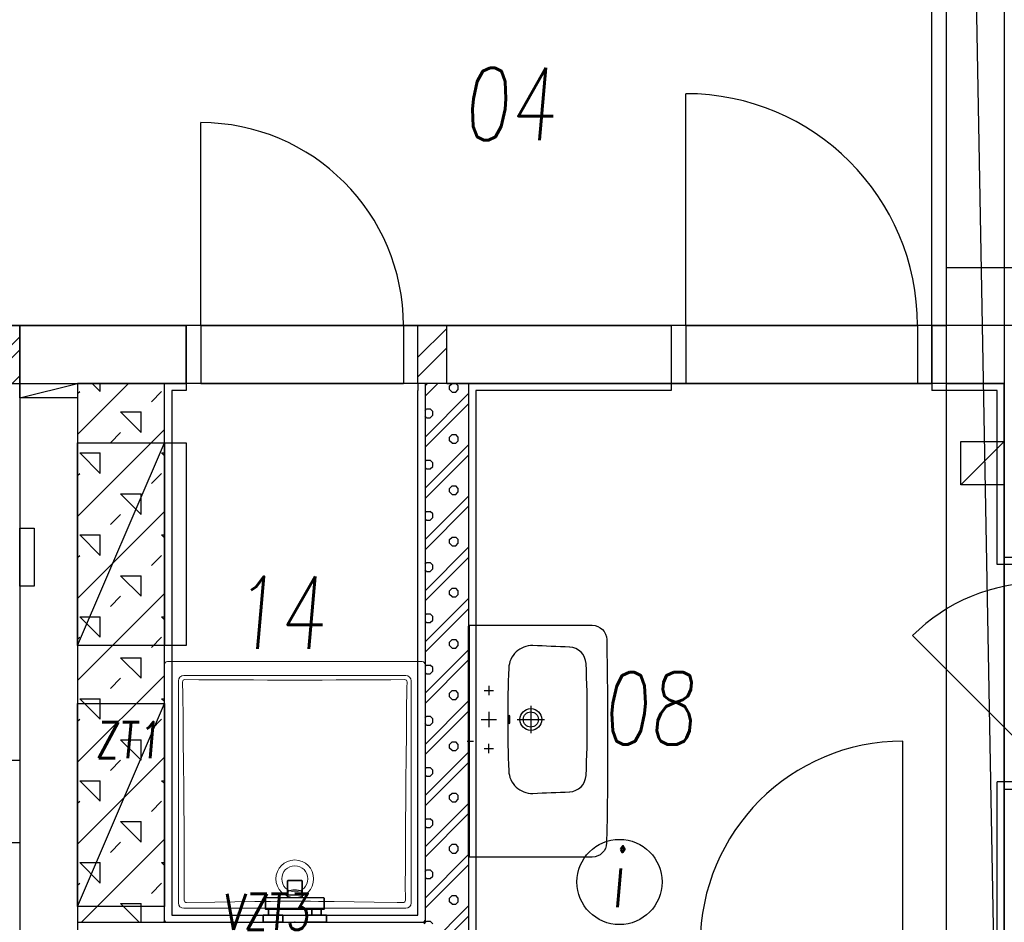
# Model space of a CAD drawing. Header units: millimetres. Extents: x 373037 to 682063, y 76092 to 274210.
# Tile 234 of 256: x 664927 to 668327, y 264172 to 267288. Entities that reach past the tile are written whole.
import ezdxf

# ---------------------------------------------------------------- set-up
doc = ezdxf.new("R2010")
doc.units = ezdxf.units.MM
doc.header["$LTSCALE"] = 100
for name, pattern in [('AM_DIN_G_W050', [13.75, 9.75, -1.5, 1, -1.5]), ('CK_ČERCHOVANÁ 50', [6, 3, -1.5, 0, -1.5]), ('ČERCHOVANÁ', [25.4, 12.7, -6.35, 0, -6.35]), ('ČÁRKOVANÁ01-01', [2, 1, -1])]:
    doc.linetypes.add(name, pattern=pattern)
doc.layers.add('PUDORYS', color=253, linetype='CONTINUOUS')
doc.styles.add('CS-ROMANS', font='romans.shx', dxfattribs={"width": 0.75, "oblique": 5})

msp = doc.modelspace()

# ---------------------------------------------------------------- linework, layer by layer
at = {"layer": 'PUDORYS', "color": 252, "linetype": 'ČERCHOVANÁ', "ltscale": 25, "true_color": 0x939598}
for p, q in [((668326.6, 274209.6), (668326.6, 265432.2)), ((682063.2, 266232.2), (654424.2, 266232.2)), ((682063.2, 266232.2), (654424.2, 266232.2)), ((668326.6, 264632.2), (668326.6, 249134.9))]:
    msp.add_line(p, q, dxfattribs=at)
at = {"layer": 'PUDORYS', "color": 252, "linetype": 'ČÁRKOVANÁ01-01', "ltscale": 200, "true_color": 0x939598}
msp.add_line((668551.6, 249832.2), (668126.6, 273032.2), dxfattribs=at)
at = {"layer": 'PUDORYS', "color": 252, "ltscale": 20, "true_color": 0x939598}
for p, q in [((668076.6, 266232.2), (668076.6, 272832.2)), ((668326.6, 265432.2), (668326.6, 264632.2))]:
    msp.add_line(p, q, dxfattribs=at)
at = {"layer": 'PUDORYS', "color": 252, "linetype": 'CK_ČERCHOVANÁ 50', "ltscale": 50, "true_color": 0x939598}
for p, q in [((668126.6, 266432.2), (668126.6, 270732.2)), ((668126.6, 262147.2), (668126.6, 266032.2))]:
    msp.add_line(p, q, dxfattribs=at)
at = {"layer": 'PUDORYS', "color": 252, "true_color": 0x939598}
for p, q in [((667226.6, 266232.2), (667226.6, 267032.2)), ((665551.6, 266232.2), (665551.6, 266932.2)), ((668126.6, 266032.2), (668126.6, 266432.2)), ((668126.6, 266432.2), (668526.6, 266432.2)), ((664926.6, 266232.2), (664826.6, 266232.2)), ((664926.6, 266232.2), (664926.6, 261667.2)), ((664926.6, 266232.2), (665501.6, 266232.2)), ((664926.6, 266232.2), (664926.6, 266032.2)), ((664926.6, 266232.2), (664926.6, 266032.2)), ((664926.6, 266232.2), (664926.6, 266032.2)), ((664926.6, 266232.2), (664926.6, 266032.2)), ((664926.6, 266032.2), (664926.6, 266232.2)), ((666401.6, 266232.2), (665501.6, 266232.2)), ((665501.6, 266032.2), (665501.6, 266232.2)), ((665551.6, 266232.2), (665501.6, 266232.2)), ((665551.6, 266232.2), (665551.6, 266032.2)), ((666251.6, 266232.2), (666251.6, 266032.2)), ((666251.6, 266232.2), (666401.6, 266232.2)), ((666301.6, 266032.2), (666301.6, 266232.2)), ((667176.6, 266232.2), (666401.6, 266232.2)), ((666401.6, 266032.2), (666401.6, 266232.2)), ((667176.6, 266232.2), (667176.6, 266032.2)), ((668076.6, 266232.2), (667176.6, 266232.2)), ((668076.6, 266232.2), (667176.6, 266232.2)), ((667226.6, 266232.2), (667176.6, 266232.2)), ((667226.6, 266232.2), (667226.6, 266032.2)), ((668026.6, 266232.2), (668026.6, 266032.2)), ((668076.6, 266232.2), (668076.6, 266032.2)), ((668126.6, 266232.2), (668076.6, 266232.2)), ((664926.6, 266182.2), (664926.6, 266032.2)), ((664826.6, 266032.2), (664926.6, 266032.2)), ((665126.6, 266032.2), (665126.6, 262147.2)), ((665126.6, 266032.2), (665501.6, 266032.2)), ((665426.6, 264172.2), (665426.6, 266032.2)), ((666401.6, 266032.2), (665501.6, 266032.2)), ((666401.6, 266032.2), (665501.6, 266032.2)), ((665551.6, 266032.2), (665501.6, 266032.2)), ((665551.6, 266032.2), (665501.6, 266032.2)), ((666401.6, 266032.2), (666251.6, 266032.2)), ((666326.6, 266032.2), (666326.6, 264172.2)), ((666401.6, 266032.2), (667176.6, 266032.2)), ((666476.6, 266032.2), (666476.6, 264097.2)), ((668076.6, 266032.2), (667176.6, 266032.2)), ((668076.6, 266032.2), (667176.6, 266032.2)), ((668126.6, 266032.2), (668076.6, 266032.2)), ((668126.6, 266032.2), (668326.6, 266032.2)), ((668326.6, 266032.2), (668326.6, 265432.2)), ((668326.6, 265432.2), (668526.6, 265432.2)), ((666479.9, 264397.2), (666479.9, 265197.2)), ((668451.6, 264719.7), (668009.7, 265161.6)), ((667976.6, 264097.2), (667976.6, 264797.2)), ((663626.6, 264732.2), (664926.6, 264732.2)), ((668326.6, 264632.2), (668326.6, 262147.2)), ((668326.6, 264632.2), (668526.6, 264632.2)), ((663626.6, 264447.2), (664926.6, 264447.2)), ((665852.1, 264316.2), (665851.6, 264315.7)), ((665852.1, 264316.2), (665851.6, 264315.7)), ((665853, 264316.2), (665852.1, 264316.2)), ((665853, 264316.2), (665852.1, 264316.2)), ((665855.4, 264316.2), (665853, 264316.2)), ((665855.4, 264316.2), (665853, 264316.2)), ((665859.3, 264316.2), (665855.4, 264316.2)), ((665859.3, 264316.2), (665855.4, 264316.2)), ((665864.4, 264316.2), (665859.3, 264316.2)), ((665864.4, 264316.2), (665859.3, 264316.2)), ((665870.3, 264316.2), (665864.4, 264316.2)), ((665870.3, 264316.2), (665864.4, 264316.2)), ((665871.2, 264316.2), (665870.3, 264316.2)), ((665876.6, 264316.2), (665870.3, 264316.2)), ((665872, 264316.2), (665871.2, 264316.2)), ((665872.7, 264316.2), (665872, 264316.2)), ((665873.1, 264316.2), (665872.7, 264316.2)), ((665873.2, 264316.2), (665873.1, 264316.2)), ((665873.5, 264316.2), (665873.2, 264316.2)), ((665874.1, 264316.2), (665873.5, 264316.2)), ((665874.9, 264316.2), (665874.1, 264316.2)), ((665875.7, 264316.2), (665874.9, 264316.2)), ((665876.6, 264316.2), (665875.7, 264316.2)), ((665877.5, 264316.2), (665876.6, 264316.2)), ((665882.9, 264316.2), (665876.6, 264316.2)), ((665878.3, 264316.2), (665877.5, 264316.2)), ((665879.1, 264316.2), (665878.3, 264316.2)), ((665879.7, 264316.2), (665879.1, 264316.2)), ((665880, 264316.2), (665879.7, 264316.2)), ((665880.1, 264316.2), (665880, 264316.2)), ((665880.5, 264316.2), (665880.1, 264316.2)), ((665881.2, 264316.2), (665880.5, 264316.2)), ((665882, 264316.2), (665881.2, 264316.2)), ((665882.9, 264316.2), (665882, 264316.2)), ((665888.8, 264316.2), (665882.9, 264316.2)), ((665888.8, 264316.2), (665882.9, 264316.2)), ((665893.9, 264316.2), (665888.8, 264316.2)), ((665893.9, 264316.2), (665888.8, 264316.2)), ((665897.8, 264316.2), (665893.9, 264316.2)), ((665897.8, 264316.2), (665893.9, 264316.2)), ((665900.2, 264316.2), (665897.8, 264316.2)), ((665900.2, 264316.2), (665897.8, 264316.2)), ((665901.1, 264316.2), (665900.2, 264316.2)), ((665901.1, 264316.2), (665900.2, 264316.2)), ((665901.6, 264315.7), (665901.1, 264316.2)), ((665901.6, 264315.7), (665901.1, 264316.2)), ((665852.5, 264315.7), (665851.6, 264315.7)), ((665851.6, 264315.7), (665851.6, 264276.2)), ((665851.6, 264276.2), (665851.6, 264315.7)), ((665854.9, 264315.7), (665852.5, 264315.7)), ((665858.9, 264315.7), (665854.9, 264315.7)), ((665864.2, 264315.7), (665858.9, 264315.7)), ((665864.2, 264282.3), (665858.9, 264281.1)), ((665870.2, 264315.7), (665864.2, 264315.7)), ((665870.2, 264282.9), (665864.2, 264282.3)), ((665876.6, 264315.7), (665870.2, 264315.7)), ((665876.6, 264283.2), (665870.2, 264282.9)), ((665883, 264315.7), (665876.6, 264315.7)), ((665883, 264282.9), (665876.6, 264283.2)), ((665889, 264315.7), (665883, 264315.7)), ((665889, 264282.3), (665883, 264282.9)), ((665894.3, 264315.7), (665889, 264315.7)), ((665894.3, 264281.1), (665889, 264282.3)), ((665898.3, 264315.7), (665894.3, 264315.7)), ((665900.7, 264315.7), (665898.3, 264315.7)), ((665901.6, 264315.7), (665900.7, 264315.7)), ((665901.6, 264315.7), (665901.6, 264276.2)), ((665901.6, 264276.2), (665901.6, 264315.7)), ((665776.3, 264256.2), (665775.6, 264255)), ((665775.6, 264255), (665775.6, 264217.3)), ((665775.6, 264217.3), (665775.6, 264255)), ((665777.2, 264256.2), (665776.3, 264256.2)), ((665779.7, 264256.2), (665777.2, 264256.2)), ((665783.8, 264256.2), (665779.7, 264256.2)), ((665789.1, 264256.2), (665783.8, 264256.2)), ((665795.1, 264256.2), (665789.1, 264256.2)), ((665801.6, 264256.2), (665795.1, 264256.2)), ((665851.6, 264256.2), (665801.6, 264256.2)), ((665876.6, 264256.2), (665801.6, 264256.2)), ((665852.5, 264278), (665851.6, 264276.2)), ((665852.5, 264276.2), (665851.6, 264276.2)), ((665852.2, 264266.2), (665851.6, 264265)), ((665851.6, 264265), (665851.6, 264256.2)), ((665851.6, 264256.2), (665851.6, 264265)), ((665852.5, 264256.2), (665851.6, 264256.2)), ((665853.1, 264266.2), (665852.2, 264266.2)), ((665852.6, 264266.2), (665852.2, 264266.2)), ((665854.9, 264279.6), (665852.5, 264278)), ((665852.6, 264276.2), (665852.5, 264276.2)), ((665854.9, 264256.2), (665852.5, 264256.2)), ((665852.9, 264278.2), (665852.6, 264276.2)), ((665852.6, 264276.2), (665852.6, 264266.2)), ((665852.6, 264266.2), (665852.6, 264276.2)), ((665853.5, 264266.2), (665852.6, 264266.2)), ((665855.5, 264266.2), (665853.1, 264266.2)), ((665855.8, 264266.2), (665853.5, 264266.2)), ((665858.9, 264281.1), (665854.9, 264279.6)), ((665858.9, 264256.2), (665854.9, 264256.2)), ((665859.4, 264266.2), (665855.5, 264266.2)), ((665864.2, 264256.2), (665858.9, 264256.2)), ((665864.5, 264266.2), (665859.4, 264266.2)), ((665864.7, 264266.2), (665859.7, 264266.2)), ((665870.2, 264256.2), (665864.2, 264256.2)), ((665870.3, 264266.2), (665864.5, 264266.2)), ((665870.4, 264266.2), (665864.7, 264266.2)), ((665876.6, 264256.2), (665870.2, 264256.2)), ((665876.6, 264266.2), (665870.3, 264266.2)), ((665876.6, 264266.2), (665870.4, 264266.2)), ((665882.8, 264266.2), (665876.6, 264266.2)), ((665882.9, 264266.2), (665876.6, 264266.2)), ((665883, 264256.2), (665876.6, 264256.2)), ((665951.6, 264256.2), (665876.6, 264256.2)), ((665951.6, 264256.2), (665876.6, 264256.2)), ((665888.5, 264266.2), (665882.8, 264266.2)), ((665888.7, 264266.2), (665882.9, 264266.2)), ((665889, 264256.2), (665883, 264256.2)), ((665893.5, 264266.2), (665888.5, 264266.2)), ((665893.8, 264266.2), (665888.7, 264266.2)), ((665894.3, 264256.2), (665889, 264256.2)), ((665897.7, 264266.2), (665893.8, 264266.2)), ((665898.3, 264279.6), (665894.3, 264281.1)), ((665898.3, 264256.2), (665894.3, 264256.2)), ((665899.7, 264266.2), (665897.4, 264266.2)), ((665900.1, 264266.2), (665897.7, 264266.2)), ((665900.7, 264278), (665898.3, 264279.6)), ((665900.7, 264256.2), (665898.3, 264256.2)), ((665900.6, 264266.2), (665899.7, 264266.2)), ((665901, 264266.2), (665900.1, 264266.2)), ((665900.6, 264276.2), (665900.3, 264278.2)), ((665900.7, 264276.2), (665900.6, 264276.2)), ((665900.6, 264266.2), (665900.6, 264276.2)), ((665900.6, 264276.2), (665900.6, 264266.2)), ((665901, 264266.2), (665900.6, 264266.2)), ((665901.6, 264276.2), (665900.7, 264278)), ((665901.6, 264276.2), (665900.7, 264276.2)), ((665901.6, 264256.2), (665900.7, 264256.2)), ((665901.6, 264265), (665901, 264266.2)), ((665901.6, 264265), (665901.6, 264256.2)), ((665901.6, 264256.2), (665901.6, 264265)), ((665951.6, 264256.2), (665901.6, 264256.2)), ((665951.6, 264256.2), (665901.6, 264256.2)), ((665958.2, 264256.2), (665951.6, 264256.2)), ((665964.2, 264256.2), (665958.2, 264256.2)), ((665969.5, 264256.2), (665964.2, 264256.2)), ((665973.6, 264256.2), (665969.5, 264256.2)), ((665976.1, 264256.2), (665973.6, 264256.2)), ((665977, 264256.2), (665976.1, 264256.2)), ((665977.6, 264255), (665977, 264256.2)), ((665977.6, 264255), (665977.6, 264217.3)), ((665977.6, 264217.3), (665977.6, 264255)), ((665776.3, 264216.2), (665775.6, 264217.3)), ((665777.2, 264216.2), (665776.3, 264216.2)), ((665779.7, 264216.2), (665777.2, 264216.2)), ((665783.8, 264216.2), (665779.7, 264216.2)), ((665789.1, 264216.2), (665783.8, 264216.2)), ((665785.6, 264216.2), (665785.6, 264197.2)), ((665785.6, 264197.2), (665785.6, 264216.2)), ((665795.1, 264216.2), (665789.1, 264216.2)), ((665801.6, 264216.2), (665795.1, 264216.2)), ((665876.6, 264216.2), (665801.6, 264216.2)), ((665817.6, 264216.2), (665817.6, 264197.2)), ((665817.6, 264197.2), (665817.6, 264216.2)), ((665951.6, 264216.2), (665876.6, 264216.2)), ((665951.6, 264216.2), (665876.6, 264216.2)), ((665935.6, 264216.2), (665935.6, 264197.2)), ((665935.6, 264197.2), (665935.6, 264216.2)), ((665958.2, 264216.2), (665951.6, 264216.2)), ((665964.2, 264216.2), (665958.2, 264216.2)), ((665969.5, 264216.2), (665964.2, 264216.2)), ((665967.6, 264216.2), (665967.6, 264197.2)), ((665967.6, 264197.2), (665967.6, 264216.2)), ((665973.6, 264216.2), (665969.5, 264216.2)), ((665976.1, 264216.2), (665973.6, 264216.2)), ((665977, 264216.2), (665976.1, 264216.2)), ((665977.6, 264217.3), (665977, 264216.2)), ((665768.5, 264197.2), (665767.6, 264196.3)), ((665767.6, 264196.3), (665767.6, 264172.2)), ((665768.9, 264196.3), (665767.6, 264196.3)), ((665767.6, 264172.2), (665767.6, 264196.3)), ((665769.7, 264197.2), (665768.5, 264197.2)), ((665772.1, 264196.3), (665768.9, 264196.3)), ((665772.9, 264197.2), (665769.7, 264197.2)), ((665777.6, 264196.3), (665772.1, 264196.3)), ((665778.2, 264197.2), (665772.9, 264197.2)), ((665784.8, 264196.3), (665777.6, 264196.3)), ((665785.2, 264197.2), (665778.2, 264197.2)), ((665792.9, 264196.3), (665784.8, 264196.3)), ((665785.6, 264197.2), (665785.2, 264197.2)), ((665793.1, 264197.2), (665785.2, 264197.2)), ((665786.2, 264197.2), (665785.6, 264197.2)), ((665787.8, 264197.2), (665786.2, 264197.2)), ((665790.3, 264197.2), (665787.8, 264197.2)), ((665793.7, 264197.2), (665790.3, 264197.2)), ((665801.6, 264196.3), (665792.9, 264196.3)), ((665801.6, 264197.2), (665793.1, 264197.2)), ((665797.5, 264197.2), (665793.7, 264197.2)), ((665801.6, 264197.2), (665797.5, 264197.2)), ((665805.7, 264197.2), (665801.6, 264197.2)), ((665810.2, 264197.2), (665801.6, 264197.2)), ((665810.3, 264196.3), (665801.6, 264196.3)), ((665809.6, 264197.2), (665805.7, 264197.2)), ((665813, 264197.2), (665809.6, 264197.2)), ((665818.1, 264197.2), (665810.2, 264197.2)), ((665818.5, 264196.3), (665810.3, 264196.3)), ((665815.5, 264197.2), (665813, 264197.2)), ((665817.1, 264197.2), (665815.5, 264197.2)), ((665817.6, 264197.2), (665817.1, 264197.2)), ((665818.1, 264197.2), (665817.6, 264197.2)), ((665825, 264197.2), (665818.1, 264197.2)), ((665825.7, 264196.3), (665818.5, 264196.3)), ((665830.3, 264197.2), (665825, 264197.2)), ((665831.2, 264196.3), (665825.7, 264196.3)), ((665833.6, 264197.2), (665830.3, 264197.2)), ((665834.4, 264196.3), (665831.2, 264196.3)), ((665834.8, 264197.2), (665833.6, 264197.2)), ((665835.6, 264196.3), (665834.4, 264196.3)), ((665835.6, 264196.3), (665834.8, 264197.2)), ((665835.6, 264196.3), (665835.6, 264172.2)), ((665835.6, 264172.2), (665835.6, 264196.3)), ((665918.5, 264197.2), (665917.6, 264196.3)), ((665918.9, 264196.3), (665917.6, 264196.3)), ((665917.6, 264196.3), (665917.6, 264172.2)), ((665917.6, 264172.2), (665917.6, 264196.3)), ((665919.7, 264197.2), (665918.5, 264197.2)), ((665922.1, 264196.3), (665918.9, 264196.3)), ((665922.9, 264197.2), (665919.7, 264197.2)), ((665927.6, 264196.3), (665922.1, 264196.3)), ((665928.2, 264197.2), (665922.9, 264197.2)), ((665934.8, 264196.3), (665927.6, 264196.3)), ((665935.2, 264197.2), (665928.2, 264197.2)), ((665942.9, 264196.3), (665934.8, 264196.3)), ((665943.1, 264197.2), (665935.2, 264197.2)), ((665935.6, 264197.2), (665935.2, 264197.2)), ((665936.2, 264197.2), (665935.6, 264197.2)), ((665937.8, 264197.2), (665936.2, 264197.2)), ((665940.3, 264197.2), (665937.8, 264197.2)), ((665943.7, 264197.2), (665940.3, 264197.2)), ((665951.6, 264196.3), (665942.9, 264196.3)), ((665951.6, 264197.2), (665943.1, 264197.2)), ((665947.5, 264197.2), (665943.7, 264197.2)), ((665951.6, 264197.2), (665947.5, 264197.2)), ((665960.2, 264197.2), (665951.6, 264197.2)), ((665955.7, 264197.2), (665951.6, 264197.2)), ((665960.3, 264196.3), (665951.6, 264196.3)), ((665959.6, 264197.2), (665955.7, 264197.2)), ((665963, 264197.2), (665959.6, 264197.2)), ((665968.1, 264197.2), (665960.2, 264197.2)), ((665968.5, 264196.3), (665960.3, 264196.3)), ((665965.5, 264197.2), (665963, 264197.2)), ((665967.1, 264197.2), (665965.5, 264197.2)), ((665967.6, 264197.2), (665967.1, 264197.2)), ((665968.1, 264197.2), (665967.6, 264197.2)), ((665975, 264197.2), (665968.1, 264197.2)), ((665975.7, 264196.3), (665968.5, 264196.3)), ((665980.3, 264197.2), (665975, 264197.2)), ((665981.2, 264196.3), (665975.7, 264196.3)), ((665983.6, 264197.2), (665980.3, 264197.2)), ((665984.4, 264196.3), (665981.2, 264196.3)), ((665984.4, 264196.3), (665981.2, 264196.3)), ((665984.8, 264197.2), (665983.6, 264197.2)), ((665985.6, 264196.3), (665984.4, 264196.3)), ((665985.6, 264196.3), (665984.8, 264197.2)), ((665985.6, 264196.3), (665985.6, 264172.2)), ((665985.6, 264172.2), (665985.6, 264196.3)), ((665126.6, 264172.2), (666326.6, 264172.2))]:
    msp.add_line(p, q, dxfattribs=at)
at = {"layer": 'PUDORYS', "color": 252, "ltscale": 5, "true_color": 0x939598}
for p, q in [((668126.6, 266232.2), (668126.6, 266432.2)), ((668126.6, 266432.2), (668526.6, 266432.2)), ((662226.6, 266232.2), (665501.6, 266232.2)), ((665501.6, 266232.2), (665501.6, 266032.2)), ((666401.6, 266032.2), (666401.6, 266232.2)), ((666401.6, 266232.2), (667176.6, 266232.2)), ((667176.6, 266232.2), (667176.6, 266032.2)), ((668076.6, 266032.2), (668076.6, 266232.2)), ((668076.6, 266232.2), (668126.6, 266232.2)), ((665501.6, 266032.2), (665126.6, 266032.2)), ((665126.6, 266032.2), (665126.6, 262147.2)), ((665501.6, 266032.2), (665501.6, 266007.2)), ((666301.6, 266032.2), (666301.6, 266007.2)), ((668326.6, 266032.2), (666401.6, 266032.2)), ((667176.6, 266032.2), (667176.6, 266007.2)), ((667176.6, 266032.2), (668076.6, 266032.2)), ((668076.6, 266032.2), (668076.6, 266007.2)), ((668326.6, 262147.2), (668326.6, 266032.2)), ((665501.6, 266007.2), (665451.6, 266007.2)), ((665451.6, 266007.2), (665451.6, 264197.2)), ((666301.6, 264197.2), (666301.6, 266007.2)), ((667176.6, 266007.2), (666501.6, 266007.2)), ((666501.6, 266007.2), (666501.6, 264122.2)), ((668301.6, 266007.2), (668076.6, 266007.2)), ((668301.6, 265407.2), (668301.6, 266007.2)), ((668451.6, 265407.2), (668301.6, 265407.2)), ((668451.6, 264657.2), (668301.6, 264657.2)), ((668301.6, 264122.2), (668301.6, 264657.2)), ((665451.6, 264197.2), (666301.6, 264197.2))]:
    msp.add_line(p, q, dxfattribs=at)
at = {"layer": 'PUDORYS', "color": 252, "ltscale": 10, "true_color": 0x939598}
for p, q in [((664926.6, 266232.2), (663726.6, 266232.2)), ((665551.6, 266232.2), (666251.6, 266232.2)), ((667226.6, 266232.2), (668026.6, 266232.2)), ((665551.6, 266032.2), (666251.6, 266032.2)), ((665551.6, 266032.2), (666251.6, 266032.2)), ((667226.6, 266032.2), (668026.6, 266032.2)), ((667226.6, 266032.2), (668026.6, 266032.2))]:
    msp.add_line(p, q, dxfattribs=at)
at = {"layer": 'PUDORYS', "color": 252, "linetype": 'Continuous', "true_color": 0x939598}
for p, q in [((666301.6, 266122.3), (666401.6, 266222.3)), ((664826.6, 266092.8), (664926.6, 266192.8)), ((666301.6, 266055), (666401.6, 266155)), ((664826.6, 266047.9), (664926.6, 266147.9)), ((664900.7, 266032.2), (664926.6, 266058.1)), ((665126.6, 265855.9), (665302.9, 266032.2)), ((665204.5, 266004.4), (665176.7, 266032.2)), ((665204.5, 266004.4), (665204.5, 266032.2)), ((665126.6, 265997.3), (665133.8, 266004.4)), ((665381.3, 265969.1), (665416.6, 266004.4)), ((665345.9, 265863), (665275.2, 265933.7)), ((665275.2, 265933.7), (665345.9, 265933.7)), ((665345.9, 265863), (665345.9, 265933.7)), ((665126.6, 265573), (665426.6, 265873)), ((665239.8, 265827.6), (665275.2, 265863)), ((665204.5, 265721.6), (665133.8, 265792.3)), ((665133.8, 265792.3), (665204.5, 265792.3)), ((665204.5, 265721.6), (665204.5, 265792.3)), ((665426.6, 265782.3), (665416.6, 265792.3)), ((665416.6, 265792.3), (665426.6, 265792.3)), ((665126.6, 265714.4), (665133.8, 265721.6)), ((665381.3, 265686.2), (665416.6, 265721.6)), ((665345.9, 265580.2), (665275.2, 265650.9)), ((665275.2, 265650.9), (665345.9, 265650.9)), ((665345.9, 265580.2), (665345.9, 265650.9)), ((665126.6, 265290.2), (665426.6, 265590.2)), ((665239.8, 265544.8), (665275.2, 265580.2)), ((665204.5, 265438.7), (665133.8, 265509.4)), ((665133.8, 265509.4), (665204.5, 265509.4)), ((665204.5, 265438.7), (665204.5, 265509.4)), ((665426.6, 265499.4), (665416.6, 265509.4)), ((665416.6, 265509.4), (665426.6, 265509.4)), ((665126.6, 265431.6), (665133.8, 265438.7)), ((665381.3, 265403.4), (665416.6, 265438.7)), ((665345.9, 265297.3), (665275.2, 265368)), ((665275.2, 265368), (665345.9, 265368)), ((665345.9, 265297.3), (665345.9, 265368)), ((665126.6, 265007.3), (665426.6, 265307.3)), ((665239.8, 265262), (665275.2, 265297.3)), ((665204.5, 265155.9), (665133.8, 265226.6)), ((665133.8, 265226.6), (665204.5, 265226.6)), ((665204.5, 265155.9), (665204.5, 265226.6)), ((665426.6, 265216.6), (665416.6, 265226.6)), ((665416.6, 265226.6), (665426.6, 265226.6)), ((665126.6, 265148.8), (665133.8, 265155.9)), ((665381.3, 265120.5), (665416.6, 265155.9)), ((665345.9, 265014.5), (665275.2, 265085.2)), ((665275.2, 265085.2), (665345.9, 265085.2)), ((665345.9, 265014.5), (665345.9, 265085.2)), ((665126.6, 264724.5), (665426.6, 265024.5)), ((665239.8, 264979.1), (665275.2, 265014.5)), ((665204.5, 264873), (665133.8, 264943.8)), ((665133.8, 264943.8), (665204.5, 264943.8)), ((665204.5, 264873), (665204.5, 264943.8)), ((665426.6, 264933.7), (665416.6, 264943.8)), ((665416.6, 264943.8), (665426.6, 264943.8)), ((665126.6, 264865.9), (665133.8, 264873)), ((665381.3, 264837.7), (665416.6, 264873)), ((665345.9, 264731.6), (665275.2, 264802.3)), ((665275.2, 264802.3), (665345.9, 264802.3)), ((665345.9, 264731.6), (665345.9, 264802.3)), ((665126.6, 264441.7), (665426.6, 264741.7)), ((665239.8, 264696.3), (665275.2, 264731.6)), ((665204.5, 264590.2), (665133.8, 264660.9)), ((665133.8, 264660.9), (665204.5, 264660.9)), ((665204.5, 264590.2), (665204.5, 264660.9)), ((665426.6, 264650.9), (665416.6, 264660.9)), ((665416.6, 264660.9), (665426.6, 264660.9)), ((665126.6, 264583.1), (665133.8, 264590.2)), ((665381.3, 264554.8), (665416.6, 264590.2)), ((665345.9, 264448.8), (665275.2, 264519.5)), ((665275.2, 264519.5), (665345.9, 264519.5)), ((665345.9, 264448.8), (665345.9, 264519.5)), ((665140, 264172.2), (665426.6, 264458.8)), ((665239.8, 264413.4), (665275.2, 264448.8)), ((665204.5, 264307.4), (665133.8, 264378.1)), ((665133.8, 264378.1), (665204.5, 264378.1)), ((665204.5, 264307.4), (665204.5, 264378.1)), ((665426.6, 264368), (665416.6, 264378.1)), ((665416.6, 264378.1), (665426.6, 264378.1)), ((665126.6, 264300.2), (665133.8, 264307.4)), ((665381.3, 264272), (665416.6, 264307.4)), ((665339.7, 264172.2), (665275.2, 264236.6)), ((665275.2, 264236.6), (665345.9, 264236.6)), ((665345.9, 264172.2), (665345.9, 264236.6)), ((665422.8, 264172.2), (665426.6, 264176))]:
    msp.add_line(p, q, dxfattribs=at)
at = {"layer": 'PUDORYS', "color": 252, "linetype": 'Continuous', "ltscale": 300, "true_color": 0x939598}
for p, q in [((665501.6, 266207), (665501.6, 266207)), ((665501.6, 266072.3), (665501.6, 266072.3)), ((666326.6, 266023.7), (666335.1, 266032.2)), ((666326.6, 265988.4), (666370.4, 266032.2)), ((666411.2, 266023.5), (666419.8, 266032.2)), ((666411.2, 266011), (666411.2, 266023.5)), ((666441.3, 266023.5), (666432.7, 266032.2)), ((666441.3, 266011), (666441.3, 266023.5)), ((666326.6, 265847), (666476.6, 265997)), ((666420, 266002.2), (666411.2, 266011)), ((666420, 266002.2), (666432.5, 266002.2)), ((666432.5, 266002.2), (666441.3, 266011)), ((666326.6, 265811.6), (666476.6, 265961.6)), ((666326.6, 265939), (666331.6, 265944)), ((666331.6, 265913.8), (666326.6, 265918.8)), ((666331.6, 265944), (666344.1, 265944)), ((666352.9, 265935.1), (666344.1, 265944)), ((666344.1, 265913.8), (666352.9, 265922.6)), ((666352.9, 265922.6), (666352.9, 265935.1)), ((666331.6, 265913.8), (666344.1, 265913.8)), ((666411.2, 265846.7), (666420, 265855.6)), ((666411.2, 265834.2), (666411.2, 265846.7)), ((666420, 265855.6), (666432.5, 265855.6)), ((666441.3, 265846.7), (666432.5, 265855.6)), ((666441.3, 265834.2), (666441.3, 265846.7)), ((666326.6, 265670.2), (666476.6, 265820.2)), ((666420, 265825.4), (666411.2, 265834.2)), ((666420, 265825.4), (666432.5, 265825.4)), ((666432.5, 265825.4), (666441.3, 265834.2)), ((666326.6, 265634.8), (666476.6, 265784.8)), ((666326.6, 265762.2), (666331.6, 265767.2)), ((666331.6, 265767.2), (666344.1, 265767.2)), ((666352.9, 265758.4), (666344.1, 265767.2)), ((666344.1, 265737), (666352.9, 265745.9)), ((666352.9, 265745.9), (666352.9, 265758.4)), ((666331.6, 265737), (666326.6, 265742)), ((666331.6, 265737), (666344.1, 265737)), ((666411.2, 265670), (666420, 265678.8)), ((666420, 265678.8), (666432.5, 265678.8)), ((666441.3, 265670), (666432.5, 265678.8)), ((666326.6, 265493.4), (666476.6, 265643.4)), ((666411.2, 265657.5), (666411.2, 265670)), ((666420, 265648.6), (666411.2, 265657.5)), ((666420, 265648.6), (666432.5, 265648.6)), ((666432.5, 265648.6), (666441.3, 265657.5)), ((666441.3, 265657.5), (666441.3, 265670)), ((666326.6, 265458), (666476.6, 265608)), ((666326.6, 265585.5), (666331.6, 265590.4)), ((666331.6, 265590.4), (666344.1, 265590.4)), ((666352.9, 265581.6), (666344.1, 265590.4)), ((666352.9, 265569.1), (666352.9, 265581.6)), ((666331.6, 265560.2), (666326.6, 265565.2)), ((666331.6, 265560.2), (666344.1, 265560.2)), ((666344.1, 265560.2), (666352.9, 265569.1)), ((666411.2, 265493.2), (666420, 265502)), ((666411.2, 265480.7), (666411.2, 265493.2)), ((666420, 265471.9), (666411.2, 265480.7)), ((666420, 265502), (666432.5, 265502)), ((666441.3, 265493.2), (666432.5, 265502)), ((666432.5, 265471.9), (666441.3, 265480.7)), ((666441.3, 265480.7), (666441.3, 265493.2)), ((666326.6, 265316.6), (666476.6, 265466.6)), ((666420, 265471.9), (666432.5, 265471.9)), ((666326.6, 265281.3), (666476.6, 265431.3)), ((666326.6, 265408.7), (666331.6, 265413.6)), ((666331.6, 265413.6), (666344.1, 265413.6)), ((666352.9, 265404.8), (666344.1, 265413.6)), ((666352.9, 265392.3), (666352.9, 265404.8)), ((666331.6, 265383.5), (666326.6, 265388.4)), ((666331.6, 265383.5), (666344.1, 265383.5)), ((666344.1, 265383.5), (666352.9, 265392.3)), ((666411.2, 265316.4), (666420, 265325.3)), ((666411.2, 265303.9), (666411.2, 265316.4)), ((666420, 265295.1), (666411.2, 265303.9)), ((666420, 265325.3), (666432.5, 265325.3)), ((666441.3, 265316.4), (666432.5, 265325.3)), ((666432.5, 265295.1), (666441.3, 265303.9)), ((666441.3, 265303.9), (666441.3, 265316.4)), ((666326.6, 265139.9), (666476.6, 265289.9)), ((666420, 265295.1), (666432.5, 265295.1)), ((666326.6, 265104.5), (666476.6, 265254.5)), ((666326.6, 265231.9), (666331.6, 265236.9)), ((666331.6, 265236.9), (666344.1, 265236.9)), ((666352.9, 265228), (666344.1, 265236.9)), ((666331.6, 265206.7), (666326.6, 265211.6)), ((666331.6, 265206.7), (666344.1, 265206.7)), ((666344.1, 265206.7), (666352.9, 265215.5)), ((666352.9, 265215.5), (666352.9, 265228)), ((666411.2, 265139.6), (666420, 265148.5)), ((666411.2, 265127.1), (666411.2, 265139.6)), ((666420, 265148.5), (666432.5, 265148.5)), ((666441.3, 265139.6), (666432.5, 265148.5)), ((666441.3, 265127.1), (666441.3, 265139.6)), ((666326.6, 264963.1), (666476.6, 265113.1)), ((666420, 265118.3), (666411.2, 265127.1)), ((666420, 265118.3), (666432.5, 265118.3)), ((666432.5, 265118.3), (666441.3, 265127.1)), ((666326.6, 264927.7), (666476.6, 265077.7)), ((666326.6, 265055.1), (666331.6, 265060.1)), ((666331.6, 265029.9), (666326.6, 265034.9)), ((666331.6, 265060.1), (666344.1, 265060.1)), ((666352.9, 265051.2), (666344.1, 265060.1)), ((666344.1, 265029.9), (666352.9, 265038.7)), ((666352.9, 265038.7), (666352.9, 265051.2)), ((666331.6, 265029.9), (666344.1, 265029.9)), ((666411.2, 264962.9), (666420, 264971.7)), ((666411.2, 264950.4), (666411.2, 264962.9)), ((666420, 264971.7), (666432.5, 264971.7)), ((666441.3, 264962.9), (666432.5, 264971.7)), ((666441.3, 264950.4), (666441.3, 264962.9)), ((666326.6, 264786.3), (666476.6, 264936.3)), ((666420, 264941.5), (666411.2, 264950.4)), ((666420, 264941.5), (666432.5, 264941.5)), ((666432.5, 264941.5), (666441.3, 264950.4)), ((666326.6, 264750.9), (666476.6, 264900.9)), ((666326.6, 264878.3), (666331.6, 264883.3)), ((666331.6, 264883.3), (666344.1, 264883.3)), ((666352.9, 264874.5), (666344.1, 264883.3)), ((666344.1, 264853.1), (666352.9, 264862)), ((666352.9, 264862), (666352.9, 264874.5)), ((666331.6, 264853.1), (666326.6, 264858.1)), ((666331.6, 264853.1), (666344.1, 264853.1)), ((666411.2, 264786.1), (666420, 264794.9)), ((666420, 264794.9), (666432.5, 264794.9)), ((666441.3, 264786.1), (666432.5, 264794.9)), ((666326.6, 264609.5), (666476.6, 264759.5)), ((666411.2, 264773.6), (666411.2, 264786.1)), ((666420, 264764.7), (666411.2, 264773.6)), ((666420, 264764.7), (666432.5, 264764.7)), ((666432.5, 264764.7), (666441.3, 264773.6)), ((666441.3, 264773.6), (666441.3, 264786.1)), ((666326.6, 264574.2), (666476.6, 264724.2)), ((666326.6, 264701.6), (666331.6, 264706.5)), ((666331.6, 264706.5), (666344.1, 264706.5)), ((666352.9, 264697.7), (666344.1, 264706.5)), ((666352.9, 264685.2), (666352.9, 264697.7)), ((666331.6, 264676.4), (666326.6, 264681.3)), ((666331.6, 264676.4), (666344.1, 264676.4)), ((666344.1, 264676.4), (666352.9, 264685.2)), ((666411.2, 264609.3), (666420, 264618.1)), ((666411.2, 264596.8), (666411.2, 264609.3)), ((666420, 264588), (666411.2, 264596.8)), ((666420, 264618.1), (666432.5, 264618.1)), ((666441.3, 264609.3), (666432.5, 264618.1)), ((666432.5, 264588), (666441.3, 264596.8)), ((666441.3, 264596.8), (666441.3, 264609.3)), ((666326.6, 264432.7), (666476.6, 264582.7)), ((666420, 264588), (666432.5, 264588)), ((666326.6, 264397.4), (666476.6, 264547.4)), ((666326.6, 264524.8), (666331.6, 264529.8)), ((666331.6, 264529.8), (666344.1, 264529.8)), ((666352.9, 264520.9), (666344.1, 264529.8)), ((666352.9, 264508.4), (666352.9, 264520.9)), ((666331.6, 264499.6), (666326.6, 264504.5)), ((666331.6, 264499.6), (666344.1, 264499.6)), ((666344.1, 264499.6), (666352.9, 264508.4)), ((666411.2, 264432.5), (666420, 264441.4)), ((666411.2, 264420), (666411.2, 264432.5)), ((666420, 264411.2), (666411.2, 264420)), ((666420, 264441.4), (666432.5, 264441.4)), ((666441.3, 264432.5), (666432.5, 264441.4)), ((666432.5, 264411.2), (666441.3, 264420)), ((666441.3, 264420), (666441.3, 264432.5)), ((666326.6, 264256), (666476.6, 264406)), ((666420, 264411.2), (666432.5, 264411.2)), ((666326.6, 264220.6), (666476.6, 264370.6)), ((666326.6, 264348), (666331.6, 264353)), ((666331.6, 264353), (666344.1, 264353)), ((666352.9, 264344.1), (666344.1, 264353)), ((666331.6, 264322.8), (666326.6, 264327.8)), ((666331.6, 264322.8), (666344.1, 264322.8)), ((666344.1, 264322.8), (666352.9, 264331.6)), ((666352.9, 264331.6), (666352.9, 264344.1)), ((666411.2, 264255.8), (666420, 264264.6)), ((666411.2, 264243.3), (666411.2, 264255.8)), ((666420, 264264.6), (666432.5, 264264.6)), ((666441.3, 264255.8), (666432.5, 264264.6)), ((666441.3, 264243.3), (666441.3, 264255.8)), ((666269.6, 264022.2), (666476.6, 264229.2)), ((666420, 264234.4), (666411.2, 264243.3)), ((666420, 264234.4), (666432.5, 264234.4)), ((666432.5, 264234.4), (666441.3, 264243.3)), ((666305, 264022.2), (666476.6, 264193.8)), ((666322.8, 264167.4), (666331.6, 264176.2)), ((666331.6, 264176.2), (666344.1, 264176.2)), ((666352.9, 264167.4), (666344.1, 264176.2))]:
    msp.add_line(p, q, dxfattribs=at)
at = {"layer": 'PUDORYS', "color": 252, "linetype": 'CK_ČERCHOVANÁ 50', "ltscale": 25, "true_color": 0x939598}
msp.add_line((668326.6, 264632.2), (668326.6, 265432.2), dxfattribs=at)
at = {"layer": 'PUDORYS', "color": 252, "linetype": 'Continuous', "lineweight": 15, "true_color": 0x939598}
for p, q in [((665436.6, 265072.2), (666316.6, 265072.2)), ((665426.6, 264182.1), (665426.6, 265062.2)), ((666326.6, 265062.2), (666326.6, 264182.1)), ((665475.1, 265005.1), (665475.1, 264239.2)), ((666259.6, 265023.7), (665493.7, 265023.7)), ((666278.2, 264239.2), (666278.2, 265005.1)), ((665493.7, 264220.6), (666259.6, 264220.6)), ((666316.6, 264172.2), (665436.6, 264172.2))]:
    msp.add_line(p, q, dxfattribs=at)
at = {"layer": 'PUDORYS', "color": 252, "linetype": 'AM_DIN_G_W050', "ltscale": 2, "true_color": 0x939598}
for p, q in [((666530.8, 264972.2), (666562.4, 264972.2)), ((666546.6, 264988), (666546.6, 264956.3)), ((666546.6, 264898.5), (666546.6, 264845.8)), ((666691.6, 264919.8), (666691.6, 264824.5)), ((666520.3, 264872.2), (666573, 264872.2)), ((666644, 264872.2), (666739.3, 264872.2)), ((666472.3, 264797.2), (666493.2, 264797.2)), ((666530.8, 264772.2), (666562.4, 264772.2)), ((666546.6, 264756.3), (666546.6, 264788))]:
    msp.add_line(p, q, dxfattribs=at)
at = {"layer": 'PUDORYS', "color": 252, "ltscale": 5, "true_color": 0x939598}
for points in [[(664926.6, 265982.2), (664926.6, 266032.2), (665126.6, 266032.2), (665126.6, 265982.2)], [(665126.6, 265127.2), (665126.6, 265827.2), (665426.6, 265827.2), (665426.6, 265127.2)], [(665426.6, 265127.2), (665426.6, 265827.2), (665501.6, 265827.2), (665501.6, 265127.2)], [(668176.6, 265832.2), (668326.6, 265832.2), (668326.6, 265682.2), (668176.6, 265682.2)], [(664976.6, 265532.2), (664976.6, 265332.2), (664926.6, 265332.2), (664926.6, 265532.2)], [(665126.6, 264227.2), (665126.6, 264927.2), (665426.6, 264927.2), (665426.6, 264227.2)]]:
    msp.add_lwpolyline(points, close=True, dxfattribs=at)
for points in [[(664926.6, 265982.2), (665126.6, 266032.2)], [(665126.6, 265127.2), (665426.6, 265827.2)], [(668176.6, 265682.2), (668326.6, 265832.2)], [(665126.6, 264227.2), (665426.6, 264927.2)]]:
    msp.add_lwpolyline(points, dxfattribs=at)
at = {"layer": 'PUDORYS', "color": 252, "true_color": 0x939598}
msp.add_lwpolyline([(666479.9, 264397.2), (666476.6, 264401.1), (666476.6, 265193.2), (666479.9, 265197.2), (666903.6, 265197.2, -0.409065), (666953.6, 265148, -0.008803), (666953.5, 264446.1, -0.407938), (666903.6, 264397.2)], format="xyb", close=True, dxfattribs=at)
at = {"layer": 'PUDORYS', "color": 252, "linetype": 'Continuous', "lineweight": 15, "true_color": 0x939598, "flags": 128}
for points in [[(665494.9, 264248.6), (665494.9, 264297.2), (665494.9, 264345.8), (665494.9, 264394.4), (665494.7, 264443), (665494.3, 264507.8), (665493.9, 264572.6), (665493.3, 264637.4), (665492.5, 264717.4), (665491.7, 264797.3), (665490.7, 264877.2), (665489.7, 264957.1), (665489.2, 265001.6)], [(666264.1, 265001.6), (666263.9, 264981.6), (666262.9, 264901.6), (666261.9, 264821.6), (666261, 264741.7), (666260.2, 264661.7), (666259.5, 264581.7), (666259.1, 264526.2), (666258.7, 264470.7), (666258.5, 264415.2), (666258.4, 264359.6), (666258.3, 264304.1), (666258.4, 264248.6)], [(666250.2, 264240.6), (666230.2, 264240.9), (666150.3, 264242), (666081.6, 264243), (666012.9, 264243.9), (665985.4, 264244.2), (665958, 264244.5), (665930.5, 264244.7), (665903, 264244.9), (665875.5, 264245), (665848, 264244.9), (665820.6, 264244.7), (665793.1, 264244.5), (665765.6, 264244.2), (665738.1, 264243.9), (665669.4, 264243), (665600.8, 264242), (665503, 264240.6)]]:
    msp.add_lwpolyline(points, dxfattribs=at)
at = {"layer": 'PUDORYS', "color": 252, "true_color": 0x939598}
for points in [[(665835.6, 264172.2), (665767.6, 264172.2)], [(665985.6, 264172.2), (665917.6, 264172.2)]]:
    msp.add_lwpolyline(points, dxfattribs=at)
for centre, radius in [((666691.6, 264872.2), 37.5), ((666691.6, 264872.2), 26), ((666997.8, 264311.3), 147.1)]:
    msp.add_circle(centre, radius, dxfattribs=at)
at = {"layer": 'PUDORYS', "color": 252, "linetype": 'Continuous', "lineweight": 15, "true_color": 0x939598}
for radius in [65.1, 45]:
    msp.add_circle((665876.6, 264322.2), radius, dxfattribs=at)
at = {"layer": 'PUDORYS', "color": 252, "true_color": 0x939598}
for centre, radius, start, end in [((667226.6, 266232.2), 800, 0, 90), ((665551.6, 266232.2), 700, 0, 90), ((668451.6, 264719.7), 625, 90, 135), ((666695.6, 265047.2), 80, 87.9548, 178.7024), ((665496.1, 234618.5), 30532.3, 87.50399, 87.74321), ((666822.5, 265062), 60, 2.9342, 86.888), ((663265.1, 264889.7), 3621.6, 359.7258, 2.7755), ((670278.1, 264879.3), 3666.4, 177.3468, 180.1116), ((670278.1, 264865), 3666.4, 179.8884, 182.6532), ((663265.1, 264854.6), 3621.6, 357.2245, 0.2742), ((667976.6, 264097.2), 700, 90, 180), ((666695.6, 264697.1), 80, 181.2976, 272.0452), ((666822.5, 264682.4), 60, 273.112, 357.0658), ((665496.1, 295125.8), 30532.3, 272.25679, 272.49601)]:
    msp.add_arc(centre, radius, start, end, dxfattribs=at)
at = {"layer": 'PUDORYS', "color": 252, "linetype": 'Continuous', "lineweight": 15, "true_color": 0x939598}
for centre, radius, start, end in [((665496.6, 265002.3), 7.48, 85.4426, 185.3065), ((665876.7, 314692.5), 49684.2, 269.5624, 270.43751), ((666256.7, 265002.3), 7.47, 354.6421, 94.656), ((665502.3, 264248.1), 7.49, 174.8587, 275.5592), ((666251, 264248.1), 7.49, 264.4512, 4.7922)]:
    msp.add_arc(centre, radius, start, end, dxfattribs=at)
at = {"layer": 'PUDORYS', "color": 252, "linetype": 'Continuous', "lineweight": 15, "true_color": 0x939598, "extrusion": (0, 0, -1)}
for centre, major_axis, ratio, start_param, end_param in [((665436.6, 265062.1), (7.08, -7.08), 0.998783, 2.356803, 3.926382), ((666316.6, 265062.1), (7.08, 7.08), 0.998783, 5.498396, 7.067974), ((665503.5, 264995.3), (23.3, -23.3), 0.697457, 2.532576, 3.75061), ((666249.7, 264995.3), (23.3, 23.3), 0.697457, 5.674168, 6.892202), ((665503.5, 264249.1), (23.3, 23.3), 0.697457, 2.532576, 3.75061), ((666249.7, 264249.1), (23.3, -23.3), 0.697457, 5.674168, 6.892202), ((665436.6, 264182.2), (7.08, 7.08), 0.998783, 2.356803, 3.926382), ((666316.6, 264182.2), (7.08, -7.08), 0.998783, 5.498396, 7.067974)]:
    msp.add_ellipse(centre, major_axis=major_axis, ratio=ratio, start_param=start_param, end_param=end_param, dxfattribs=at)
at = {"layer": 'PUDORYS', "color": 252, "true_color": 0x939598, "extrusion": (0, 0, -1)}
msp.add_ellipse((666617.7, 264872.2), major_axis=(0, 15), ratio=0.099268, dxfattribs=at)
at = {"layer": 'PUDORYS', "color": 252, "true_color": 0x939598}
msp.add_point((665876.6, 264172.2), dxfattribs=at)

# ---------------------------------------------------------------- texts
at = {"layer": 'PUDORYS', "color": 252, "ltscale": 15, "true_color": 0x939598, "style": 'CS-ROMANS', "oblique": 5, "width": 0.75}
for s, p in [('04', (666456.6, 266871.4)), ('14', (665659.8, 265115.7)), ('08', (666938.3, 264785.5))]:
    msp.add_text(s, height=250, dxfattribs=at).set_placement(p)
at = {"layer": 'PUDORYS', "color": 252, "true_color": 0x939598, "style": 'CS-ROMANS', "oblique": 5, "width": 0.75}
msp.add_text('i', height=200, dxfattribs=at).set_placement((666965.4, 264224.3))
at = {"layer": 'PUDORYS', "color": 252, "true_color": 0x939598, "char_height": 125, "attachment_point": 6, "style": 'CS-ROMANS'}
for s, insert in [('\\A1;ZT1', (665413, 264801)), ('\\A1;VZT3', (665925.9, 264208.1))]:
    msp.add_mtext(s, dxfattribs=dict(at, insert=insert))

doc.saveas('drawing.dxf')
